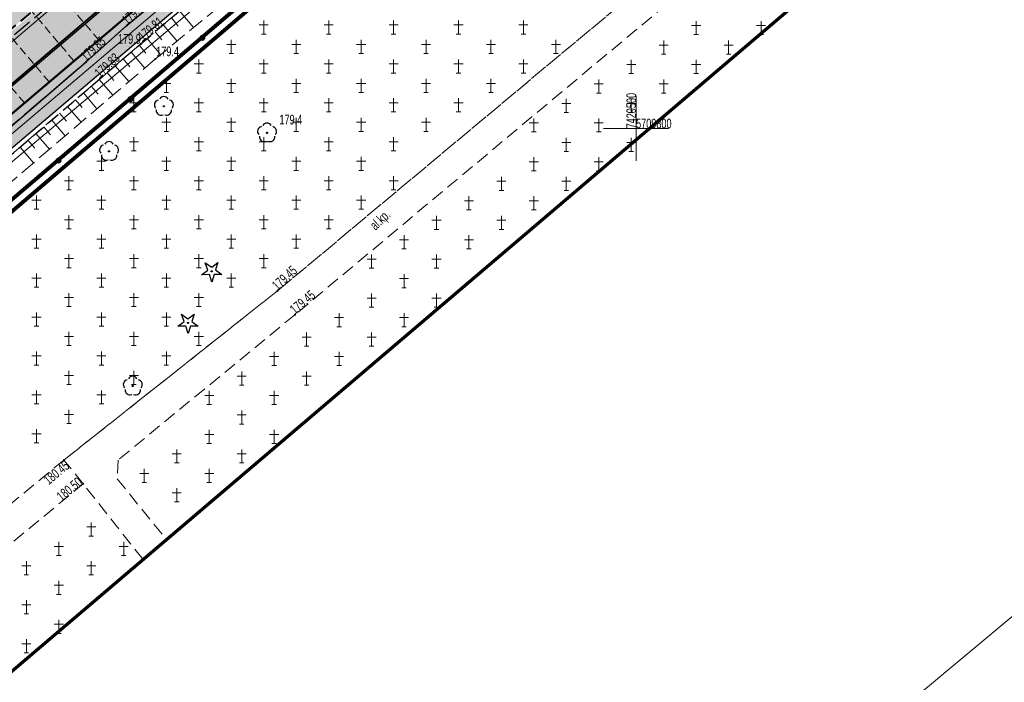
# Model space of a CAD drawing. Header units: metres. Extents: x 7429064 to 7431133, y 5709479 to 5714472.
# Tile 49 of 176: x 7429453 to 7429528, y 5709757 to 5709808. Entities that reach past the tile are written whole.
import ezdxf
from ezdxf.enums import TextEntityAlignment as Align

# ---------------------------------------------------------------- set-up
doc = ezdxf.new("R2010")
doc.units = ezdxf.units.M
for name, pattern in [('1', [0]), ('2_BUBZ02', [1.75, 1.25, -0.5]), ('2_KTCR01', [1.5, 1, -0.5]), ('2_KTCR02', [1.5, 1, -0.5]), ('2_KTJZ01', [2, 1.5, -0.5]), ('2_KTKR01', [0]), ('2_KTPL01', [2, 1.5, -0.5]), ('2_PTCM', [1.5, 1, -0.5]), ('3_1', [0]), ('3_BUBZ02', [1.75, 1.25, -0.5]), ('3_BUBZ02G', [1.75, 1.25, -0.5]), ('3_KTCR01', [1.5, 1, -0.5]), ('3_KTCR02', [1.5, 1, -0.5]), ('3_KTJZ01', [2, 1.5, -0.5]), ('3_KTKR01', [0]), ('3_KTPL01', [2, 1.5, -0.5]), ('3_PTCM', [1.5, 1, -0.5]), ('4_SUPE_01', [0]), ('4_SUPT_01', [0]), ('4_SUPW_01', [0]), ('7_1', [0]), ('7_SUPE_01', [0]), ('7_SUPT_01', [0]), ('7_SUPW_01', [0]), ('DASHED2', [0.375, 0.25, -0.125]), ('HIDDEN', [0.375, 0.25, -0.125])]:
    doc.linetypes.add(name, pattern=pattern)
doc.layers.add('_1_Mapa', color=7, linetype='Continuous')
for name, color, linetype, lineweight in [('_D_7_PAS DROGOWY_PODZIAL', 1, 'Continuous', 50), ('_D_7_TEREN NIEZBEDNY DLA OB_BUD', 252, 'HIDDEN', 50), ('_D_8_Wymiary', 7, 'Continuous', 20), ('arkusz', 252, 'Continuous', 18), ('BUBZ_L_1', 252, '2_BUBZ02', 18), ('D_1_LINIA_KRAWĘŻNIK_BET_20_30 WYN 0-2 CM', 5, 'HIDDEN', 40), ('D_1_LINIA_KRAWĘŻNIK_BET_20_30 WYN 12 CM - III', 7, 'Continuous', 50), ('Dr-Krawędż nawierzchni', 250, 'DASHED2', 18), ('KRZYZE_L_0', 252, '1', 18), ('KRZYZE_T_0', 252, 'Continuous', 18), ('KTCR_E_T_0', 252, 'Continuous', 15), ('KTCR_L_0', 252, '2_KTCR01', 18), ('KTCR_L_1', 252, '2_KTCR02', 30), ('KTJZ_L_0', 252, '2_KTJZ01', 30), ('KTKR_L_0', 252, '2_KTKR01', 30), ('KTOK_L_4', 252, 'Continuous', 35), ('KTPL_L_0', 252, '2_KTPL01', 30), ('OBOP_T_0', 82, 'Continuous', 30), ('OBOP_T_1', 82, 'Continuous', 30), ('PTCM_L_0', 252, '2_PTCM', 18), ('RTPW_T_0', 252, 'Continuous', 15), ('RTPW_T_1', 252, 'Continuous', 15), ('SUPE_L_3', 252, '4_SUPE_01', 18), ('SUPT_L_0', 252, '4_SUPT_01', 18), ('SUPW_L_0', 252, '4_SUPW_01', 18), ('zakres', 252, 'Continuous', 70)]:
    doc.layers.add(name, color=color, linetype=linetype, lineweight=lineweight)
doc.layers.add('D_1_LINIA_OBRZEŻE_BET_6x30cm - III', color=24, linetype='Continuous', lineweight=30, transparency=0.3)
for name, color, linetype, lineweight, true_color, transparency in [('D_2_HECZ_CHODNIK_KOSTKA', 7, 'Continuous', 0, 0xf7f588, 0.35), ('D_2_HECZ_DROGI KOSTKA', 7, 'Continuous', 13, 0xffbea8, 0.3), ('D_2_HECZ_JEZDNIA KR3- NOWA KONSTRUKCJA', 7, 'Continuous', 13, 0x99e6ff, 0.3)]:
    doc.layers.add(name, color=color, linetype=linetype, lineweight=lineweight, true_color=true_color, transparency=transparency)
doc.layers.add('DZIALKA_L_0', color=7, linetype='1', lineweight=40, true_color=0x008000)
doc.styles.add('major_arial', font='arial.ttf')
doc.dimstyles.new('major_500', dxfattribs={"dimtxt": 0.8, "dimasz": 0.8, "dimexe": 0.5, "dimexo": 1, "dimgap": 0.3, "dimtad": 1, "dimzin": 1, "dimdsep": 46, "dimtxsty": 'major_arial', "dimcen": 0, "dimse1": 1, "dimse2": 1, "dimaunit": 1, "dimadec": 1, "dimazin": 0, "dimtfac": 1, "dimtix": 1, "dimtmove": 0, "dimatfit": 3, "dimfxl": 2, "dimfxlon": 1, "dimtolj": 1, "dimarcsym": 0})

# ---------------------------------------------------------------- blocks, each defined once
blk = doc.blocks.new('*D17')
at = {"layer": '_D_8_Wymiary', "color": 0, "lineweight": -2, "transparency": 16777216}
for p, q in [((7429475.119, 5709822.137), (7429474.388, 5709822.999)), ((7429446.728, 5709798.873), (7429474.101, 5709822.1)), ((7429446.525, 5709797.875), (7429445.794, 5709798.737))]:
    blk.add_line(p, q, dxfattribs=at)
at = {"layer": '_D_8_Wymiary', "color": 0, "transparency": 16777216}
for points in [[(7429474.015, 5709822.202), (7429474.188, 5709821.998), (7429474.711, 5709822.618)], [(7429446.641, 5709798.975), (7429446.814, 5709798.772), (7429446.118, 5709798.356)]]:
    blk.add_solid(points, dxfattribs=at)
at = {"layer": 'Defpoints', "color": 0, "transparency": 16777216}
for p in [(7429474.711, 5709822.618), (7429475.766, 5709821.375), (7429447.172, 5709797.113)]:
    blk.add_point(p, dxfattribs=at)
at = {"layer": '_D_8_Wymiary', "color": 0, "transparency": 16777216, "insert": (7429459.524, 5709811.537), "char_height": 0.8, "attachment_point": 5, "rotation": 40.31443, "style": 'major_arial'}
blk.add_mtext('\\A1;15szt.x2.50\\P37.50', dxfattribs=at)
blk = doc.blocks.new('3_OBOP02_01')
at = {"linetype": 'Continuous'}
blk.add_circle((0, 0), 0.045, dxfattribs=at)
for centre, start, end in [((-0.357, 0.116), 102.14447, 221.86002), ((0, 0.375), 30.14012, 149.85988), ((0.357, 0.116), 318.13998, 77.85553), ((-0.22, -0.303), 174.14818, 293.85423), ((0.22, -0.303), 246.14577, 5.85182)]:
    blk.add_arc(centre, 0.375, start, end, dxfattribs=at)
blk = doc.blocks.new('3_OBOP01_01')
at = {"linetype": 'Continuous'}
for p, q in [((-0.78225, -0.26495), (-0.3012, 0.09375)), ((-0.3012, 0.09375), (-0.4937, 0.6621)), ((-0.4937, 0.6621), (-0.0039, 0.31545)), ((-0.0039, 0.31545), (0.4771, 0.67415)), ((0.4771, 0.67415), (0.2988, 0.1012)), ((0.2988, 0.1012), (0.7886, -0.24545)), ((-0.18225, -0.2575), (-0.78225, -0.26495)), ((0.01025, -0.82585), (-0.18225, -0.2575)), ((0.1886, -0.2529), (0.01025, -0.82585)), ((0.7886, -0.24545), (0.1886, -0.2529))]:
    blk.add_line(p, q, dxfattribs=at)
blk.add_circle((0, 0), 0.045, dxfattribs=at)
blk = doc.blocks.new('3_PTCM01')
at = {"linetype": 'Continuous'}
for p, q in [((0.35, 0.175), (-0.35, 0.175)), ((0, 0.525), (0, -0.525)), ((-0.175, -0.525), (0.175, -0.525))]:
    blk.add_line(p, q, dxfattribs=at)
blk = doc.blocks.new('3_RTPW01')
at = {"linetype": 'Continuous'}
blk.add_circle((0, 0), 0.045, dxfattribs=at)
blk = doc.blocks.new('3_RTPW02')
at = {"linetype": 'Continuous'}
blk.add_circle((0, 0), 0.045, dxfattribs=at)
blk = doc.blocks.new('X-ref_MDCP_Szara')
at = {"layer": 'arkusz', "linetype": 'Continuous'}
blk.add_line((7429981.298, 5710141.961), (7429199.933, 5709486.318), dxfattribs=at)
at = {"layer": 'BUBZ_L_1', "linetype": '3_BUBZ02G'}
for p, q in [((7429461.855, 5709806.518), (7429475.944, 5709818.444)), ((7429447.897, 5709794.573), (7429461.855, 5709806.518))]:
    blk.add_line(p, q, dxfattribs=at)
at = {"layer": 'BUBZ_L_1', "linetype": '3_BUBZ02'}
for p, q in [((7429469.29, 5709810.53), (7429462.976, 5709805.349)), ((7429462.976, 5709805.349), (7429448.928, 5709793.364))]:
    blk.add_line(p, q, dxfattribs=at)
at = {"layer": 'BUBZ_L_1', "linetype": '3_1'}
for p, q in [((7429464.843, 5709809.047), (7429465.925, 5709807.769)), ((7429463.579, 5709807.977), (7429464.645, 5709806.718)), ((7429464.208, 5709808.51), (7429464.745, 5709807.876)), ((7429462.954, 5709807.448), (7429463.483, 5709806.824)), ((7429461.718, 5709806.401), (7429462.243, 5709805.786)), ((7429462.334, 5709806.924), (7429463.384, 5709805.684)), ((7429461.104, 5709805.875), (7429462.154, 5709804.648)), ((7429459.878, 5709804.826), (7429460.927, 5709803.601)), ((7429460.491, 5709805.351), (7429461.015, 5709804.737)), ((7429459.266, 5709804.302), (7429459.79, 5709803.69)), ((7429458.042, 5709803.255), (7429458.566, 5709802.644)), ((7429458.654, 5709803.779), (7429459.701, 5709802.555)), ((7429457.431, 5709802.732), (7429458.477, 5709801.511)), ((7429456.821, 5709802.21), (7429457.343, 5709801.6)), ((7429455.601, 5709801.166), (7429456.123, 5709800.557)), ((7429456.211, 5709801.688), (7429457.255, 5709800.468)), ((7429454.992, 5709800.645), (7429456.035, 5709799.427)), ((7429453.776, 5709799.604), (7429454.816, 5709798.388)), ((7429454.384, 5709800.124), (7429454.905, 5709799.516)), ((7429453.168, 5709799.084), (7429453.688, 5709798.476)), ((7429452.561, 5709798.564), (7429453.6, 5709797.35))]:
    blk.add_line(p, q, dxfattribs=at)
at = {"layer": 'DZIALKA_L_0', "linetype": '1'}
blk.add_line((7429408.88, 5709766.76), (7429668.8, 5709988.15), dxfattribs=at)
at = {"layer": 'KRZYZE_L_0', "linetype": '1'}
for p, q in [((7429500, 5709797.5), (7429500, 5709802.5)), ((7429497.5, 5709800), (7429502.5, 5709800))]:
    blk.add_line(p, q, dxfattribs=at)
at = {"layer": 'KTCR_L_0', "linetype": '3_KTCR01'}
for p, q in [((7429472.388, 5709787.487), (7429503.393, 5709813.388)), ((7429504.66, 5709811.491), (7429473.729, 5709785.643)), ((7429455.94, 5709774.45), (7429472.388, 5709787.487)), ((7429473.729, 5709785.643), (7429460.105, 5709774.446)), ((7429455.94, 5709774.45), (7429441.84, 5709762.78)), ((7429457.42, 5709772.61), (7429455.94, 5709774.45)), ((7429457.42, 5709772.61), (7429455.94, 5709774.45)), ((7429460.105, 5709774.446), (7429460.039, 5709773.004)), ((7429460.039, 5709773.004), (7429463.829, 5709768.322)), ((7429443.99, 5709761.51), (7429457.42, 5709772.61)), ((7429462.027, 5709766.786), (7429457.42, 5709772.61))]:
    blk.add_line(p, q, dxfattribs=at)
at = {"layer": 'KTCR_L_1', "linetype": '3_KTCR02'}
for p, q in [((7429460.804, 5709807.947), (7429466.869, 5709813.004)), ((7429461.855, 5709806.518), (7429468.6, 5709812.23)), ((7429457.646, 5709805.134), (7429460.804, 5709807.947)), ((7429447.897, 5709794.573), (7429461.855, 5709806.518)), ((7429448.314, 5709797.133), (7429457.646, 5709805.134))]:
    blk.add_line(p, q, dxfattribs=at)
at = {"layer": 'KTJZ_L_0', "linetype": '3_KTJZ01'}
blk.add_line((7429463.98, 5709817.21), (7429441.05, 5709797.87), dxfattribs=at)
at = {"layer": 'KTKR_L_0', "linetype": '3_KTKR01'}
for p, q in [((7429460.804, 5709807.947), (7429466.869, 5709813.004)), ((7429457.646, 5709805.134), (7429460.804, 5709807.947)), ((7429448.314, 5709797.133), (7429457.646, 5709805.134))]:
    blk.add_line(p, q, dxfattribs=at)
at = {"layer": 'KTOK_L_4'}
for p, q in [((7429466.6, 5709806.98), (7429472.138, 5709811.708)), ((7429461.062, 5709802.252), (7429466.6, 5709806.98)), ((7429455.524, 5709797.524), (7429461.062, 5709802.252)), ((7429449.986, 5709792.796), (7429455.524, 5709797.524))]:
    blk.add_line(p, q, dxfattribs=at)
for centre in [(7429466.6, 5709806.98), (7429461.062, 5709802.252), (7429455.524, 5709797.524)]:
    blk.add_circle(centre, 0.17, dxfattribs=at)
at = {"layer": 'KTPL_L_0', "linetype": '3_KTPL01'}
for p, q in [((7429463.98, 5709817.21), (7429441.05, 5709797.87)), ((7429460.804, 5709807.947), (7429466.869, 5709813.004)), ((7429457.646, 5709805.134), (7429460.804, 5709807.947)), ((7429448.314, 5709797.133), (7429457.646, 5709805.134))]:
    blk.add_line(p, q, dxfattribs=at)
at = {"layer": 'PTCM_L_0', "linetype": '3_PTCM'}
for p, q in [((7429438.91, 5709783.34), (7429494.29, 5709830.62)), ((7429503.393, 5709813.388), (7429472.388, 5709787.487)), ((7429504.66, 5709811.491), (7429473.729, 5709785.643)), ((7429472.388, 5709787.487), (7429455.94, 5709774.45)), ((7429473.729, 5709785.643), (7429460.105, 5709774.446)), ((7429455.94, 5709774.45), (7429441.84, 5709762.78)), ((7429460.105, 5709774.446), (7429460.039, 5709773.004)), ((7429460.039, 5709773.004), (7429463.829, 5709768.322)), ((7429443.99, 5709761.51), (7429457.42, 5709772.61)), ((7429462.027, 5709766.786), (7429457.42, 5709772.61))]:
    blk.add_line(p, q, dxfattribs=at)
at = {"layer": 'SUPE_L_3', "linetype": '7_SUPE_01'}
blk.add_line((7429446.29, 5709794.79), (7429478.4, 5709822.09), dxfattribs=at)
at = {"layer": 'SUPT_L_0', "linetype": '7_SUPT_01'}
blk.add_line((7429444.55, 5709791.2), (7429481.84, 5709822.66), dxfattribs=at)
at = {"layer": 'SUPW_L_0', "linetype": '7_SUPW_01'}
blk.add_line((7429369.46, 5709736.3), (7429593.18, 5709927.23), dxfattribs=at)
at = {"layer": 'SUPW_L_0', "linetype": '7_1'}
blk.add_line((7429369.46, 5709736.3), (7429593.18, 5709927.23), dxfattribs=at)
at = {"layer": 'zakres', "linetype": 'Continuous', "lineweight": 70, "flags": 128}
blk.add_lwpolyline([(7429664.145, 5709938.943), (7429404.226, 5709717.554)], dxfattribs=at)
at = {"layer": 'OBOP_T_0'}
for p in [(7429467.319, 5709788.991), (7429465.494, 5709785.018)]:
    blk.add_blockref('3_OBOP01_01', p, dxfattribs=at)
at = {"layer": 'OBOP_T_1'}
for p in [(7429463.634, 5709801.702), (7429471.578, 5709799.656), (7429459.411, 5709798.231), (7429461.235, 5709780.151)]:
    blk.add_blockref('3_OBOP02_01', p, dxfattribs=at)
at = {"layer": 'PTCM_L_0'}
for p in [(7429471.325, 5709807.793), (7429476.325, 5709807.793), (7429481.325, 5709807.793), (7429486.325, 5709807.793), (7429491.325, 5709807.793), (7429504.627, 5709807.748), (7429509.627, 5709807.748), (7429468.825, 5709806.293), (7429473.825, 5709806.293), (7429478.825, 5709806.293), (7429483.825, 5709806.293), (7429488.825, 5709806.293), (7429493.825, 5709806.293), (7429502.127, 5709806.248), (7429507.127, 5709806.248), (7429466.325, 5709804.793), (7429471.325, 5709804.793), (7429476.325, 5709804.793), (7429481.325, 5709804.793), (7429486.325, 5709804.793), (7429491.325, 5709804.793), (7429499.627, 5709804.748), (7429504.627, 5709804.748), (7429463.825, 5709803.293), (7429468.825, 5709803.293), (7429473.825, 5709803.293), (7429478.825, 5709803.293), (7429483.825, 5709803.293), (7429488.825, 5709803.293), (7429497.127, 5709803.248), (7429502.127, 5709803.248), (7429461.325, 5709801.793), (7429466.325, 5709801.793), (7429471.325, 5709801.793), (7429476.325, 5709801.793), (7429481.325, 5709801.793), (7429486.325, 5709801.793), (7429494.627, 5709801.748), (7429499.627, 5709801.748), (7429463.825, 5709800.293), (7429468.825, 5709800.293), (7429473.825, 5709800.293), (7429478.825, 5709800.293), (7429483.825, 5709800.293), (7429492.127, 5709800.248), (7429497.127, 5709800.248), (7429461.325, 5709798.793), (7429466.325, 5709798.793), (7429471.325, 5709798.793), (7429476.325, 5709798.793), (7429481.325, 5709798.793), (7429494.627, 5709798.748), (7429499.627, 5709798.748), (7429458.825, 5709797.293), (7429463.825, 5709797.293), (7429468.825, 5709797.293), (7429473.825, 5709797.293), (7429478.825, 5709797.293), (7429492.127, 5709797.248), (7429497.127, 5709797.248), (7429456.325, 5709795.793), (7429461.325, 5709795.793), (7429466.325, 5709795.793), (7429471.325, 5709795.793), (7429476.325, 5709795.793), (7429481.325, 5709795.793), (7429489.627, 5709795.748), (7429494.627, 5709795.748), (7429453.825, 5709794.293), (7429458.825, 5709794.293), (7429463.825, 5709794.293), (7429468.825, 5709794.293), (7429473.825, 5709794.293), (7429478.825, 5709794.293), (7429487.127, 5709794.248), (7429492.127, 5709794.248), (7429456.325, 5709792.793), (7429461.325, 5709792.793), (7429466.325, 5709792.793), (7429471.325, 5709792.793), (7429476.325, 5709792.793), (7429484.627, 5709792.748), (7429489.627, 5709792.748), (7429453.825, 5709791.293), (7429458.825, 5709791.293), (7429463.825, 5709791.293), (7429468.825, 5709791.293), (7429473.825, 5709791.293), (7429482.127, 5709791.248), (7429487.127, 5709791.248), (7429456.325, 5709789.793), (7429461.325, 5709789.793), (7429466.325, 5709789.793), (7429471.325, 5709789.793), (7429479.627, 5709789.748), (7429484.627, 5709789.748), (7429453.825, 5709788.293), (7429458.825, 5709788.293), (7429463.825, 5709788.293), (7429468.825, 5709788.293), (7429482.127, 5709788.248), (7429456.325, 5709786.793), (7429461.325, 5709786.793), (7429466.325, 5709786.793), (7429479.627, 5709786.748), (7429484.627, 5709786.748), (7429453.825, 5709785.293), (7429458.825, 5709785.293), (7429463.825, 5709785.293), (7429477.127, 5709785.248), (7429482.127, 5709785.248), (7429456.325, 5709783.793), (7429461.325, 5709783.793), (7429466.325, 5709783.793), (7429474.627, 5709783.748), (7429479.627, 5709783.748), (7429453.825, 5709782.293), (7429458.825, 5709782.293), (7429463.825, 5709782.293), (7429472.127, 5709782.248), (7429477.127, 5709782.248), (7429456.325, 5709780.793), (7429461.325, 5709780.793), (7429469.627, 5709780.748), (7429474.627, 5709780.748), (7429453.825, 5709779.293), (7429458.825, 5709779.293), (7429467.127, 5709779.248), (7429472.127, 5709779.248), (7429456.325, 5709777.793), (7429469.627, 5709777.748), (7429453.825, 5709776.293), (7429467.127, 5709776.248), (7429472.127, 5709776.248), (7429464.627, 5709774.748), (7429469.627, 5709774.748), (7429462.127, 5709773.248), (7429467.127, 5709773.248), (7429464.627, 5709771.748), (7429458.04, 5709769.12), (7429455.54, 5709767.62), (7429460.54, 5709767.62), (7429453.04, 5709766.12), (7429458.04, 5709766.12), (7429455.54, 5709764.62), (7429453.04, 5709763.12), (7429455.54, 5709761.62), (7429453.04, 5709760.12)]:
    blk.add_blockref('3_PTCM01', p, dxfattribs=at)
at = {"layer": 'RTPW_T_0'}
for p in [(7429461.855, 5709806.518), (7429462.976, 5709805.349), (7429471.578, 5709799.656)]:
    blk.add_blockref('3_RTPW01', p, dxfattribs=at)
at = {"layer": 'RTPW_T_1'}
for p in [(7429460.804, 5709807.947), (7429462.025, 5709806.709), (7429457.646, 5709805.134), (7429458.718, 5709803.865), (7429472.388, 5709787.487), (7429473.729, 5709785.643), (7429455.94, 5709774.45), (7429457.42, 5709772.61)]:
    blk.add_blockref('3_RTPW02', p, dxfattribs=at)
at = {"layer": 'KRZYZE_T_0', "width": 0.7}
blk.add_text('7429500', height=0.75, rotation=90, dxfattribs=at).set_placement((7429500, 5709800))
blk.add_text('5709800', height=0.75, dxfattribs=at).set_placement((7429500, 5709800))
at = {"layer": 'KTCR_E_T_0', "width": 0.7}
blk.add_text('al.kp.', height=0.75, rotation=43.21009, dxfattribs=at).set_placement((7429480.345, 5709792.89), align=Align.MIDDLE)
at = {"layer": 'RTPW_T_0', "width": 0.7}
blk.add_text('179.9', height=0.75, dxfattribs=at).set_placement((7429461.855, 5709806.518), align=Align.RIGHT)
blk.add_text('179.4', height=0.75, dxfattribs=at).set_placement((7429463.04, 5709806.308), align=Align.TOP_LEFT)
blk.add_text('179.4', height=0.75, dxfattribs=at).set_placement((7429472.532, 5709800.301))
at = {"layer": 'RTPW_T_1', "width": 0.7}
for s, rotation, p in [('179.68', 40.74404, (7429460.804, 5709807.947)), ('179.81', 39.54812, (7429462.025, 5709806.709)), ('179.85', 42.86301, (7429457.646, 5709805.134)), ('179.83', 42.37104, (7429458.718, 5709803.865)), ('179.45', 42.57805, (7429472.388, 5709787.487)), ('179.45', 39.88466, (7429473.729, 5709785.643))]:
    blk.add_text(s, height=0.75, rotation=rotation, dxfattribs=at).set_placement(p)
blk.add_text('180.45', height=0.75, rotation=39.61317, dxfattribs=at).set_placement((7429455.94, 5709774.45), align=Align.TOP_RIGHT)
blk.add_text('180.50', height=0.75, rotation=39.574, dxfattribs=at).set_placement((7429457.42, 5709772.61), align=Align.RIGHT)

msp = doc.modelspace()

# ---------------------------------------------------------------- hatches: boundary and pattern name
at = {"layer": 'D_2_HECZ_CHODNIK_KOSTKA', "transparency": 33554585}
h = msp.add_hatch(color=256, dxfattribs=at)
h.dxf.hatch_style = 1
edge = h.paths.add_edge_path()
edge.add_line((7429611.715, 5709933.539), (7429609.355, 5709934.501))
edge.add_line((7429609.355, 5709934.501), (7429596.138, 5709923.189))
edge.add_line((7429596.138, 5709923.189), (7429592.463, 5709920.763))
edge.add_arc((7429606.237, 5709899.9), 25, 123.43399, 130.55901)
edge.add_line((7429589.981, 5709918.893), (7429507.49, 5709848.292))
edge.add_line((7429507.49, 5709848.292), (7429417.816, 5709772.204))
edge.add_line((7429417.816, 5709772.204), (7429413.427, 5709768.48))
edge.add_line((7429413.427, 5709768.48), (7429407.995, 5709766.13))
edge.add_line((7429407.995, 5709766.13), (7429408.287, 5709764.077))
edge.add_line((7429408.287, 5709764.077), (7429414.494, 5709766.762))
edge.add_line((7429414.494, 5709766.762), (7429508.787, 5709846.77))
edge.add_line((7429508.787, 5709846.77), (7429591.282, 5709917.374))
edge.add_arc((7429606.237, 5709899.9), 23, 123.43399, 130.55901, ccw=False)
edge.add_line((7429593.564, 5709919.094), (7429599.13, 5709922.769))
edge.add_line((7429599.13, 5709922.769), (7429611.715, 5709933.539))
at = {"layer": 'D_2_HECZ_DROGI KOSTKA'}
h = msp.add_hatch(color=256, dxfattribs=at)
h.dxf.hatch_style = 1
edge = h.paths.add_edge_path()
edge.add_line((7429473.574, 5709825.875), (7429443.389, 5709800.263))
edge.add_arc((7429443.764, 5709798.811), 1.5, 40.31443, 104.47249, ccw=False)
edge.add_line((7429444.908, 5709799.782), (7429447.172, 5709797.113))
edge.add_line((7429447.172, 5709797.113), (7429475.766, 5709821.375))
edge.add_line((7429475.766, 5709821.375), (7429473.825, 5709823.662))
edge.add_arc((7429475.35, 5709824.956), 2, 152.64607, 220.31443, ccw=False)
at = {"layer": 'D_2_HECZ_JEZDNIA KR3- NOWA KONSTRUKCJA'}
h = msp.add_hatch(color=256, dxfattribs=at)
h.dxf.hatch_style = 1
edge = h.paths.add_edge_path()
edge.add_arc((7429610.557, 5709990.469), 30, 310.55901, 314.29353)
edge.add_arc((7429610.557, 5709990.469), 30, 314.29353, 325.39412)
edge.add_line((7429635.249, 5709973.431), (7429635.899, 5709972.672))
edge.add_line((7429635.899, 5709972.672), (7429667.702, 5709999.89))
edge.add_line((7429667.702, 5709999.89), (7429675.246, 5710006.347))
edge.add_line((7429675.246, 5710006.347), (7429712.724, 5710038.423))
edge.add_line((7429712.724, 5710038.423), (7429823.828, 5710132.378))
edge.add_line((7429823.828, 5710132.378), (7429834.316, 5710141.377))
edge.add_line((7429834.316, 5710141.377), (7429846.156, 5710151.524))
edge.add_line((7429846.156, 5710151.524), (7429850.099, 5710146.734))
edge.add_line((7429850.099, 5710146.734), (7429838.187, 5710136.85))
edge.add_line((7429838.187, 5710136.85), (7429827.698, 5710127.833))
edge.add_line((7429827.698, 5710127.833), (7429716.613, 5710033.854))
edge.add_line((7429716.613, 5710033.854), (7429633.474, 5709962.699))
edge.add_arc((7429636.726, 5709958.9), 5, 130.55901, 193.25708)
edge.add_line((7429631.859, 5709957.753), (7429636.051, 5709939.958))
edge.add_line((7429636.051, 5709939.958), (7429630.653, 5709938.888))
edge.add_line((7429630.653, 5709938.888), (7429629.491, 5709943.821))
edge.add_arc((7429623.651, 5709942.445), 6, 13.25708, 130.55901)
edge.add_line((7429619.749, 5709947.003), (7429619.729, 5709946.986))
edge.add_line((7429619.729, 5709946.986), (7429617.779, 5709949.265))
edge.add_line((7429617.779, 5709949.265), (7429606.383, 5709939.512))
edge.add_line((7429606.383, 5709939.512), (7429594.274, 5709929.149))
edge.add_line((7429594.274, 5709929.149), (7429594.825, 5709928.314))
edge.add_line((7429594.825, 5709928.314), (7429589.708, 5709924.935))
edge.add_arc((7429606.237, 5709899.9), 30, 123.43399, 130.55901)
edge.add_line((7429586.73, 5709922.692), (7429529.23, 5709873.48))
edge.add_line((7429529.23, 5709873.48), (7429502.179, 5709850.343))
edge.add_line((7429502.179, 5709850.343), (7429339.523, 5709712.33))
edge.add_arc((7429194.822, 5709882.942), 223.711, 294.66533, 310.3021, ccw=False)
edge.add_arc((7429190.304, 5709894.737), 236.317, 290.79615, 294.46753, ccw=False)
edge.add_line((7429274.207, 5709673.816), (7429245.41, 5709663.13))
edge.add_line((7429245.41, 5709663.13), (7429242.106, 5709661.907))
edge.add_line((7429242.106, 5709661.907), (7429240.354, 5709666.717))
edge.add_line((7429240.354, 5709666.717), (7429244.254, 5709668.201))
edge.add_line((7429244.254, 5709668.201), (7429272.082, 5709679.428))
edge.add_arc((7429195.246, 5709882.369), 217, 290.73736, 310.31443)
edge.add_line((7429335.641, 5709716.905), (7429500.355, 5709856.664))
edge.add_line((7429500.355, 5709856.664), (7429629.269, 5709966.997))
edge.add_line((7429629.269, 5709966.997), (7429630.064, 5709967.677))

# ---------------------------------------------------------------- linework, layer by layer
at = {"layer": '_D_7_PAS DROGOWY_PODZIAL', "ltscale": 0.2, "const_width": 0.3, "elevation": 0, "flags": 128}
msp.add_lwpolyline([(7429615.633, 5709934.224), (7429410.418, 5709759.095), (7429398.167, 5709757.635)], dxfattribs=at)
at = {"layer": '_D_7_TEREN NIEZBEDNY DLA OB_BUD', "ltscale": 10, "const_width": 0.3, "flags": 128}
msp.add_lwpolyline([(7429838.642, 5710133.498), (7429838.163, 5710130.983), (7429669.785, 5709988.07), (7429674.221, 5709982.833), (7429665.132, 5709974.906), (7429667.705, 5709971.871), (7429662.832, 5709967.707), (7429665.637, 5709964.494), (7429637.109, 5709939.516), (7429616.438, 5709933.991), (7429410.711, 5709758.425), (7429398.46, 5709756.965), (7429363.725, 5709727.377), (7429364.497, 5709726.485), (7429330.157, 5709696.304), (7429317.553, 5709687.475), (7429303.139, 5709679.24), (7429296.402, 5709677.454), (7429295.854, 5709678.755), (7429285.213, 5709675.171), (7429285.468, 5709665.629), (7429278.469, 5709665.47), (7429278.347, 5709670.061), (7429254.481, 5709660.887), (7429229.937, 5709651.368), (7429224.487, 5709665.833), (7429244.657, 5709675.131), (7429249.847, 5709679.192), (7429269.079, 5709686.95), (7429282.549, 5709692.752), (7429296.468, 5709699.803), (7429307.464, 5709706.348), (7429318.986, 5709714.248), (7429330.313, 5709723.204), (7429495.004, 5709862.943), (7429615.273, 5709965.877), (7429632.42, 5709989.108), (7429648.373, 5710002.762), (7429661.377, 5710006.8), (7429669.911, 5710012.64), (7429707.476, 5710044.593), (7429834.508, 5710152.316), (7429838.121, 5710158.939), (7429844.755, 5710193.28), (7429843.741, 5710206.48), (7429852.314, 5710203.598), (7429849.368, 5710188.375), (7429850.227, 5710185.684), (7429848.746, 5710185.163), (7429846.827, 5710175.247), (7429842.58, 5710153.283), (7429856.534, 5710164.104), (7429864.199, 5710154.59)], close=True, dxfattribs=at)
at = {"layer": 'D_1_LINIA_KRAWĘŻNIK_BET_20_30 WYN 0-2 CM', "ltscale": 4, "flags": 128}
msp.add_lwpolyline([(7429473.938, 5709826.381), (7429442.794, 5709799.955)], dxfattribs=at)
at = {"layer": 'D_1_LINIA_KRAWĘŻNIK_BET_20_30 WYN 12 CM - III', "flags": 128}
msp.add_lwpolyline([(7429447.172, 5709797.113), (7429475.766, 5709821.375)], dxfattribs=at)
at = {"layer": 'D_1_LINIA_OBRZEŻE_BET_6x30cm - III', "flags": 128}
msp.add_lwpolyline([(7429408.287, 5709764.077), (7429414.494, 5709766.762), (7429508.787, 5709846.77), (7429591.282, 5709917.374, -0.031099), (7429593.564, 5709919.094), (7429599.13, 5709922.769), (7429611.715, 5709933.539), (7429615.743, 5709934.682), (7429615.845, 5709934.277)], format="xyb", dxfattribs=at)
at = {"layer": 'Dr-Krawędż nawierzchni', "ltscale": 2.5, "flags": 128}
for points in [[(7429458.61, 5709806.817), (7429455.375, 5709810.63)], [(7429456.704, 5709805.2), (7429453.469, 5709809.013)], [(7429454.797, 5709803.583), (7429451.562, 5709807.395)], [(7429452.891, 5709801.965), (7429449.656, 5709805.778)]]:
    msp.add_lwpolyline(points, dxfattribs=at)

# ---------------------------------------------------------------- block references
at = {"layer": '_1_Mapa'}
msp.add_blockref('X-ref_MDCP_Szara', (0, 0), dxfattribs=at)

# ---------------------------------------------------------------- dimensions: what is measured, and where the dimension line sits
at = {"layer": '_D_8_Wymiary'}
dim = msp.add_aligned_dim(p1=(7429447.172, 5709797.113), p2=(7429475.766, 5709821.375), distance=1.63, text='15szt.x2.50\\P<>', dimstyle='major_500', override={"dimse1": 0, "dimse2": 0}, dxfattribs=at)
dim.commit()
dim.dimension.update_dxf_attribs({"geometry": '*D17', "text_midpoint": (7429459.524, 5709811.537)})

doc.saveas('drawing.dxf')
